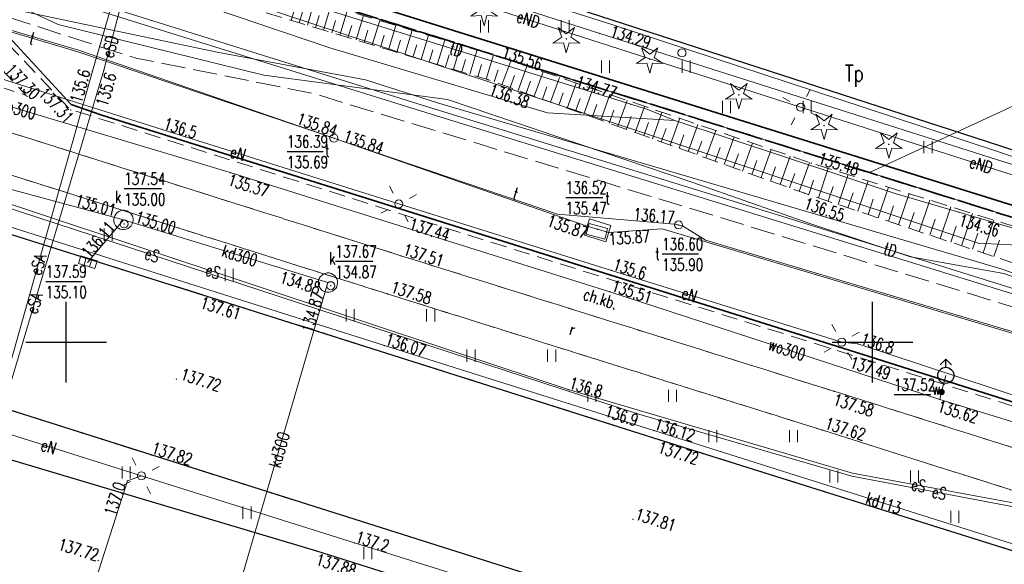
# Model space of a CAD drawing. Header units: metres. Extents: x 8438000 to 8438800, y 5890500 to 5891000.
# Tile 5 of 40: x 8438397 to 8438458, y 5890686 to 5890720. Entities that reach past the tile are written whole.
import ezdxf
from ezdxf.enums import TextEntityAlignment as Align

# ---------------------------------------------------------------- set-up
doc = ezdxf.new("R2010")
doc.units = ezdxf.units.M
doc.header["$MEASUREMENT"] = 0
for name, pattern in [('0.5_0.5', [1, 0.5, -0.5]), ('1.0_0.5', [1.5, 1, -0.5]), ('1.5_0.5', [2, 1.5, -0.5]), ('1.5_1.0', [2.5, 1.5, -1]), ('219-500', [0])]:
    doc.linetypes.add(name, pattern=pattern)
doc.layers.get('0').update_dxf_attribs({"color": 2, "linetype": 'CONTINUOUS', "lineweight": 5})
for name, color, linetype in [('000 Inne (niezydentyfikowane)', 7, 'CONTINUOUS'), ('203-punkt graniczny', 7, 'CONTINUOUS'), ('210-oznaczenie konturu użytku gruntowego', 7, 'CONTINUOUS'), ('216-obręb ewidencyjny', 7, 'CONTINUOUS'), ('218-kontur użytku gruntowego', 7, 'CONTINUOUS'), ('219-działka ewidencyjna', 7, 'CONTINUOUS'), ('chodnik', 7, 'CONTINUOUS'), ('chodnik-Atr17', 7, 'CONTINUOUS'), ('droga dla rowerów', 7, 'CONTINUOUS'), ('droga dla rowerów-Atr17', 7, 'CONTINUOUS'), ('drzewo iglaste', 7, 'CONTINUOUS'), ('hydrant', 7, 'CONTINUOUS'), ('jezdnia', 7, 'CONTINUOUS'), ('komora podziemna', 7, 'CONTINUOUS'), ('komora podziemna-Atr17', 7, 'CONTINUOUS'), ('kratka ściekowa', 7, 'CONTINUOUS'), ('krawężnik', 7, 'CONTINUOUS'), ('latarnia', 7, 'CONTINUOUS'), ('obszar utwardzony', 7, 'CONTINUOUS'), ('ogrodzenie trwałe', 7, 'CONTINUOUS'), ('pikieta sztuczna', 7, 'CONTINUOUS'), ('pikieta sztuczna-Atr2', 7, 'CONTINUOUS'), ('przewód elektroenergetyczny podziemny', 7, 'CONTINUOUS'), ('przewód elektroenergetyczny podziemny-Atr1', 7, 'CONTINUOUS'), ('przewód kanalizacyjny', 7, 'CONTINUOUS'), ('przewód kanalizacyjny-Atr1', 7, 'CONTINUOUS'), ('przewód telekomunikacyjny podziemny', 7, 'CONTINUOUS'), ('przewód telekomunikacyjny podziemny - ob. projektowany', 7, 'CONTINUOUS'), ('przewód telekomunikacyjny podziemny-Atr1', 7, 'CONTINUOUS'), ('przewód wodociągowy', 7, 'CONTINUOUS'), ('przewód wodociągowy-Atr1', 7, 'CONTINUOUS'), ('rzedna', 7, 'CONTINUOUS'), ('rzedna-Atr2', 7, 'CONTINUOUS'), ('rzedna-Atr3', 7, 'CONTINUOUS'), ('skarpa nieumocniona', 7, 'CONTINUOUS'), ('słup przewodów napowietrznych', 7, 'CONTINUOUS'), ('trawnik', 7, 'CONTINUOUS'), ('Wstawianie ramki sekcyjnej z opisem', 7, 'CONTINUOUS'), ('właz do komory lub kanału', 7, 'CONTINUOUS'), ('właz do komory lub kanału - okrągły', 7, 'CONTINUOUS'), ('właz do komory lub kanału - okrągły-Atr17', 7, 'CONTINUOUS'), ('właz do komory lub kanału-Atr17', 7, 'CONTINUOUS'), ('zasuwa lub zawór', 7, 'CONTINUOUS'), ('zasuwa lub zawór-Atr17', 7, 'CONTINUOUS')]:
    doc.layers.add(name, color=color, linetype=linetype)
doc.styles.get("Standard").update_dxf_attribs({"font": 'simplex.shx', "width": 0.75})
doc.linetypes.add('902-500', pattern='A,3.75,0,[1,ksztalty.shx,S=0.5,R=0,X=0,Y=0],3.75', length=7.5)

# ---------------------------------------------------------------- blocks, each defined once
blk = doc.blocks.new('203')
at = {"linetype": 'Continuous', "lineweight": 0}
h = blk.add_hatch(color=0, dxfattribs=at)
edge = h.paths.add_edge_path()
edge.add_arc((0, 0), 0.045, 0, 360)
blk = doc.blocks.new('PW01')
at = {"linetype": 'Continuous', "lineweight": 13}
h = blk.add_hatch(color=0, dxfattribs=at)
edge = h.paths.add_edge_path()
edge.add_arc((0, 0), 0.045, 0, 360)
blk = doc.blocks.new('US25')
at = {"linetype": 'Continuous', "lineweight": 0}
h = blk.add_hatch(color=0, dxfattribs=at)
edge = h.paths.add_edge_path()
edge.add_arc((0, 0), 0.2, 0, 360)
blk = doc.blocks.new('OP011')
at = {"linetype": 'Continuous', "lineweight": 13}
h = blk.add_hatch(color=0, dxfattribs=at)
edge = h.paths.add_edge_path()
edge.add_arc((0, 0), 0.05, 0, 360)
at = {"color": 0, "linetype": 'Continuous', "lineweight": 13}
for p, q in [((-0.283, 0.093), (-0.512, 0.706)), ((-0.512, 0.706), (0, 0.299)), ((0, 0.299), (0.512, 0.706)), ((0.512, 0.706), (0.283, 0.093)), ((-0.828, -0.268), (-0.283, 0.093)), ((0.283, 0.093), (0.828, -0.268)), ((-0.175, -0.24), (-0.828, -0.268)), ((0, -0.87), (-0.175, -0.24)), ((0.175, -0.24), (0, -0.87)), ((0.828, -0.268), (0.175, -0.24))]:
    blk.add_line(p, q, dxfattribs=at)
blk = doc.blocks.new('US15')
at = {"color": 0, "linetype": 'Continuous', "lineweight": 13}
blk.add_circle((0, 0), 0.25, dxfattribs=at)
blk = doc.blocks.new('SM01')
at = {"color": 0, "linetype": 'Continuous', "lineweight": 13}
for p, q in [((-0.53, 0.531), (-0.883, 0.884)), ((0.531, 0.531), (0.884, 0.884)), ((-0.53, -0.53), (-0.883, -0.883)), ((0.531, -0.53), (0.884, -0.883))]:
    blk.add_line(p, q, dxfattribs=at)
blk.add_circle((0, 0), 0.25, dxfattribs=at)
blk = doc.blocks.new('SUWH')
at = {"color": 0, "linetype": 'Continuous'}
for p in [(-0.354, 0.646), (0, 0.5), (0.354, 0.646)]:
    blk.add_line(p, (0, 1), dxfattribs=at)
blk.add_circle((0, 0), 0.5, dxfattribs=at)
blk = doc.blocks.new('TU04')
at = {"color": 0, "linetype": 'Continuous', "lineweight": 13}
for p, q in [((0, 0), (0, 0.75)), ((0.5, 0), (0.5, 0.75))]:
    blk.add_line(p, q, dxfattribs=at)
blk = doc.blocks.new('US22')
at = {"color": 0, "linetype": 'Continuous', "lineweight": 13}
blk.add_circle((0, 0), 0.25, dxfattribs=at)
blk = doc.blocks.new('US05')
at = {"color": 0, "linetype": 'Continuous', "lineweight": 13}
for p, q in [((-0.525, -0.25), (-0.525, 0.25)), ((-0.525, 0.25), (-0.175, 0.25)), ((-0.175, -0.25), (-0.175, 0.25)), ((-0.175, 0.25), (0.175, 0.25)), ((0.175, -0.25), (0.175, 0.25)), ((0.175, 0.25), (0.525, 0.25)), ((0.525, -0.25), (0.525, 0.25)), ((-0.525, -0.25), (-0.175, -0.25)), ((-0.175, -0.25), (0.175, -0.25)), ((0.175, -0.25), (0.525, -0.25))]:
    blk.add_line(p, q, dxfattribs=at)
blk = doc.blocks.new('RAMKA500K')
at = {"color": 0}
for p, q in [((0, 197.5), (0, 202.5)), ((50, 197.5), (50, 202.5)), ((400, 197.5), (400, 202.5)), ((0, 200), (2.5, 200)), ((47.5, 200), (52.5, 200)), ((397.5, 200), (400, 200))]:
    blk.add_line(p, q, dxfattribs=at)

msp = doc.modelspace()

# ---------------------------------------------------------------- linework, layer by layer
at = {"layer": '000 Inne (niezydentyfikowane)', "color": 7, "linetype": 'Continuous', "lineweight": 13}
for p, q in [((8438413.95, 5890719.96), (8438414.41, 5890721.47)), ((8438414.96, 5890719.66), (8438415.41, 5890721.17)), ((8438414.46, 5890719.81), (8438414.68, 5890720.56)), ((8438415.97, 5890719.35), (8438416.42, 5890720.86)), ((8438416.98, 5890719.05), (8438417.43, 5890720.56)), ((8438415.46, 5890719.5), (8438415.69, 5890720.26)), ((8438416.47, 5890719.2), (8438416.7, 5890719.96)), ((8438417.98, 5890718.75), (8438418.44, 5890720.26)), ((8438418.99, 5890718.44), (8438419.45, 5890719.95)), ((8438417.48, 5890718.9), (8438417.71, 5890719.65)), ((8438418.49, 5890718.59), (8438418.72, 5890719.35)), ((8438420, 5890718.14), (8438420.45, 5890719.65)), ((8438421.01, 5890717.84), (8438421.46, 5890719.35)), ((8438419.5, 5890718.29), (8438419.72, 5890719.05)), ((8438420.5, 5890717.99), (8438420.73, 5890718.74)), ((8438422.01, 5890717.53), (8438422.47, 5890719.04)), ((8438423.02, 5890717.23), (8438423.48, 5890718.74)), ((8438421.51, 5890717.69), (8438421.74, 5890718.44)), ((8438422.52, 5890717.38), (8438422.75, 5890718.14)), ((8438424.03, 5890716.93), (8438424.48, 5890718.44)), ((8438425.04, 5890716.62), (8438425.49, 5890718.14)), ((8438423.53, 5890717.08), (8438423.75, 5890717.83)), ((8438424.53, 5890716.78), (8438424.76, 5890717.53)), ((8438426.04, 5890716.32), (8438426.5, 5890717.83)), ((8438425.54, 5890716.47), (8438425.77, 5890717.23)), ((8438426.54, 5890716.15), (8438426.8, 5890716.89)), ((8438427.03, 5890715.97), (8438427.57, 5890717.46)), ((8438428.03, 5890715.62), (8438428.57, 5890717.12)), ((8438427.53, 5890715.8), (8438427.8, 5890716.54)), ((8438429.03, 5890715.26), (8438429.58, 5890716.78)), ((8438430.04, 5890714.89), (8438430.6, 5890716.43)), ((8438428.53, 5890715.44), (8438428.8, 5890716.19)), ((8438429.54, 5890715.08), (8438429.81, 5890715.84)), ((8438431.07, 5890714.52), (8438431.63, 5890716.08)), ((8438432.11, 5890714.15), (8438432.67, 5890715.72)), ((8438430.56, 5890714.71), (8438430.83, 5890715.48)), ((8438431.59, 5890714.34), (8438431.87, 5890715.12)), ((8438433.16, 5890713.78), (8438433.72, 5890715.36)), ((8438432.63, 5890713.97), (8438432.91, 5890714.75)), ((8438434.21, 5890713.4), (8438434.79, 5890715)), ((8438435.28, 5890713.01), (8438435.87, 5890714.63)), ((8438433.68, 5890713.59), (8438433.97, 5890714.39)), ((8438434.75, 5890713.21), (8438435.04, 5890714.01)), ((8438436.37, 5890712.62), (8438436.95, 5890714.26)), ((8438437.46, 5890712.23), (8438438.05, 5890713.89)), ((8438435.82, 5890712.82), (8438436.12, 5890713.63)), ((8438436.91, 5890712.43), (8438437.21, 5890713.25)), ((8438438.57, 5890711.84), (8438439.17, 5890713.51)), ((8438438.01, 5890712.03), (8438438.31, 5890712.87)), ((8438439.68, 5890711.43), (8438440.29, 5890713.13)), ((8438440.81, 5890711.03), (8438441.43, 5890712.74)), ((8438439.12, 5890711.64), (8438439.42, 5890712.48)), ((8438440.25, 5890711.23), (8438440.55, 5890712.08)), ((8438441.95, 5890710.62), (8438442.57, 5890712.35)), ((8438441.38, 5890710.83), (8438441.69, 5890711.69)), ((8438443.11, 5890710.21), (8438443.73, 5890711.95)), ((8438444.27, 5890709.79), (8438444.91, 5890711.55)), ((8438442.53, 5890710.41), (8438442.84, 5890711.28)), ((8438443.69, 5890710), (8438444, 5890710.88)), ((8438445.45, 5890709.36), (8438446.09, 5890711.15)), ((8438446.65, 5890708.96), (8438447.26, 5890710.78)), ((8438444.86, 5890709.58), (8438445.18, 5890710.46)), ((8438447.87, 5890708.55), (8438448.49, 5890710.4)), ((8438446.05, 5890709.16), (8438446.35, 5890710.06)), ((8438447.26, 5890708.75), (8438447.57, 5890709.67)), ((8438449.1, 5890708.14), (8438449.73, 5890710.01)), ((8438450.36, 5890707.72), (8438450.99, 5890709.62)), ((8438448.48, 5890708.34), (8438448.8, 5890709.27)), ((8438451.62, 5890707.29), (8438452.27, 5890709.22)), ((8438449.73, 5890707.93), (8438450.04, 5890708.87)), ((8438450.99, 5890707.51), (8438451.31, 5890708.46)), ((8438452.91, 5890706.86), (8438453.56, 5890708.82)), ((8438454.21, 5890706.43), (8438454.87, 5890708.41)), ((8438452.26, 5890707.08), (8438452.59, 5890708.05)), ((8438455.53, 5890705.99), (8438456.2, 5890707.99)), ((8438453.56, 5890706.65), (8438453.89, 5890707.63)), ((8438454.87, 5890706.21), (8438455.2, 5890707.2)), ((8438456.87, 5890705.54), (8438457.54, 5890707.57)), ((8438456.2, 5890705.77), (8438456.53, 5890706.77)), ((8438457.54, 5890705.32), (8438457.88, 5890706.34))]:
    msp.add_line(p, q, dxfattribs=at)
at = {"layer": '216-obręb ewidencyjny', "color": 3, "linetype": '1.5_1.0', "lineweight": 35, "flags": 128}
for points in [[(8438740.642, 5890619.488), (8438710.05, 5890629.46), (8438692.29, 5890634.99), (8438638.95, 5890651.63), (8438606.98, 5890661.61), (8438575.88, 5890671.25), (8438571.42, 5890672.63), (8438527.73, 5890686.19), (8438509.75, 5890691.76), (8438488.49, 5890698.42), (8438449.82, 5890710.52), (8438415.26, 5890721.35), (8438396.385, 5890727.204)], [(8438396.385, 5890727.204), (8438415.26, 5890721.35), (8438449.82, 5890710.52), (8438488.49, 5890698.42), (8438509.75, 5890691.76), (8438527.73, 5890686.19), (8438571.42, 5890672.63), (8438575.88, 5890671.25), (8438606.98, 5890661.61), (8438638.95, 5890651.63), (8438692.29, 5890634.99), (8438710.05, 5890629.46), (8438740.642, 5890619.488)]]:
    msp.add_lwpolyline(points, dxfattribs=at)
at = {"layer": '218-kontur użytku gruntowego', "color": 3, "linetype": '0.5_0.5', "lineweight": 18, "flags": 128}
for points in [[(8438449.82, 5890710.52), (8438415.26, 5890721.35)], [(8438415.26, 5890721.35), (8438449.82, 5890710.52)], [(8438488.49, 5890698.42), (8438449.82, 5890710.52)], [(8438449.82, 5890710.52), (8438488.49, 5890698.42)]]:
    msp.add_lwpolyline(points, dxfattribs=at)
at = {"layer": '219-działka ewidencyjna', "color": 3, "linetype": '219-500', "lineweight": 18, "flags": 128}
for points in [[(8438449.82, 5890710.52), (8438415.26, 5890721.35)], [(8438449.82, 5890710.52), (8438468.83, 5890719.34)], [(8438488.49, 5890698.42), (8438449.82, 5890710.52)]]:
    msp.add_lwpolyline(points, dxfattribs=at)
at = {"layer": 'chodnik', "color": 7, "linetype": '1.0_0.5', "lineweight": 18, "flags": 128}
for points in [[(8438508.81, 5890680.1), (8438475.52, 5890690.72), (8438448.46, 5890699.29), (8438421.43, 5890707.75), (8438400.25, 5890714.45), (8438394.401, 5890720.617)], [(8438393.938, 5890719.079), (8438397.53, 5890715.31), (8438394.32, 5890716.33), (8438393.215, 5890716.678)], [(8438392.496, 5890714.288), (8438393.5, 5890713.97), (8438420.76, 5890705.37), (8438447.64, 5890696.96), (8438474.72, 5890688.42), (8438507.91, 5890677.76), (8438508.5, 5890678.92), (8438508.81, 5890680.1)]]:
    msp.add_lwpolyline(points, dxfattribs=at)
at = {"layer": 'droga dla rowerów', "color": 7, "linetype": '1.0_0.5', "lineweight": 18, "flags": 128}
msp.add_lwpolyline([(8438391.773, 5890711.889), (8438392.69, 5890711.6), (8438419.93, 5890703), (8438446.89, 5890694.56), (8438473.9, 5890686), (8438505.69, 5890675.83), (8438506.85, 5890676.63), (8438507.91, 5890677.76), (8438474.72, 5890688.42), (8438447.64, 5890696.96), (8438420.76, 5890705.37), (8438393.5, 5890713.97), (8438392.496, 5890714.288)], dxfattribs=at)
at = {"layer": 'jezdnia', "color": 7, "linetype": '1.5_0.5', "lineweight": 18, "flags": 128}
for points in [[(8438667.438, 5890771.88), (8438667.98, 5890770.28), (8438670.77, 5890762.96), (8438673.14, 5890757.14), (8438678.23, 5890745.55), (8438683.07, 5890734.72), (8438683.88, 5890732.8), (8438684.62, 5890730.87), (8438686.81, 5890724.28), (8438690.88, 5890712.21), (8438695.45, 5890699.89), (8438700.28, 5890688.21), (8438705.19, 5890676.16), (8438709.35, 5890664.8), (8438713.6, 5890652.01), (8438713.89, 5890650.7), (8438714.12, 5890649.16), (8438714.04, 5890647.84), (8438713.76, 5890646.21), (8438713.32, 5890644.53), (8438712.54, 5890642.65), (8438711.74, 5890641.33), (8438710.56, 5890639.98), (8438708.99, 5890638.8), (8438706.89, 5890637.78), (8438704.75, 5890637.15), (8438703.11, 5890636.9), (8438699.29, 5890636.87), (8438677.08, 5890637.39), (8438650.89, 5890637.97), (8438640.07, 5890638.21), (8438633.39, 5890638.67), (8438620.83, 5890641.24), (8438606.17, 5890644.51), (8438593.58, 5890646.66), (8438579.66, 5890649.57), (8438566.24, 5890653.19), (8438551.45, 5890657.75), (8438522.87, 5890666.81), (8438520.08, 5890667.71), (8438509.44, 5890671.08), (8438497.35, 5890674.89), (8438494.53, 5890675.75), (8438466.36, 5890684.67), (8438436.81, 5890693.96), (8438408.4, 5890702.97), (8438390.761, 5890708.526)], [(8438387.76, 5890698.558), (8438405.27, 5890693.02), (8438433.91, 5890683.95), (8438462.72, 5890674.82), (8438491.13, 5890665.85), (8438519.84, 5890656.79), (8438548.09, 5890647.87), (8438563.61, 5890643.05), (8438577.2, 5890639.46), (8438591.66, 5890636.38), (8438606.48, 5890633.92), (8438620.23, 5890632.36), (8438633.16, 5890631.43), (8438640.17, 5890631.17), (8438646.24, 5890631.04), (8438648.08, 5890630.8), (8438649.61, 5890630.24), (8438650.69, 5890629.56), (8438651.92, 5890628.57), (8438652.75, 5890627.49), (8438653.47, 5890626.11), (8438653.93, 5890624.73), (8438654.13, 5890623.22), (8438654.06, 5890621.73), (8438653.65, 5890620.17), (8438652.99, 5890618.96), (8438651.8, 5890617.43), (8438650.63, 5890616.38), (8438649.31, 5890615.62), (8438647.72, 5890615.15), (8438646.23, 5890614.96), (8438644.97, 5890615.1), (8438642.35, 5890615.84), (8438614.79, 5890626.24), (8438608.4, 5890628.34), (8438603.85, 5890629.56), (8438581.41, 5890634.83), (8438575.98, 5890636.25), (8438572.32, 5890637.4), (8438559.37, 5890641.54), (8438516.62, 5890655.13), (8438472.47, 5890669.09), (8438415.53, 5890687.06), (8438386.871, 5890695.608)]]:
    msp.add_lwpolyline(points, dxfattribs=at)
at = {"layer": 'komora podziemna', "color": 34, "linetype": 'Continuous', "lineweight": 18, "flags": 128}
for points in [[(8438403.07, 5890707.25), (8438403.01, 5890707.36), (8438402.97, 5890707.48), (8438402.96, 5890707.6), (8438402.98, 5890707.73), (8438403.02, 5890707.84), (8438403.08, 5890707.95), (8438403.17, 5890708.04), (8438403.27, 5890708.12), (8438403.39, 5890708.16), (8438403.51, 5890708.19), (8438403.63, 5890708.19), (8438403.76, 5890708.16), (8438403.87, 5890708.1), (8438403.97, 5890708.03), (8438404.05, 5890707.93), (8438404.11, 5890707.82), (8438404.15, 5890707.7), (8438404.16, 5890707.58), (8438404.14, 5890707.45), (8438404.1, 5890707.34), (8438404.04, 5890707.23), (8438403.95, 5890707.14), (8438403.85, 5890707.06), (8438403.73, 5890707.02), (8438403.61, 5890706.99), (8438403.49, 5890706.99), (8438403.36, 5890707.02), (8438403.25, 5890707.08), (8438403.15, 5890707.15)], [(8438415.7, 5890703.95), (8438415.76, 5890704.06), (8438415.85, 5890704.15), (8438415.95, 5890704.23), (8438416.07, 5890704.27), (8438416.19, 5890704.3), (8438416.31, 5890704.3), (8438416.44, 5890704.27), (8438416.55, 5890704.21), (8438416.65, 5890704.14), (8438416.73, 5890704.04), (8438416.79, 5890703.93), (8438416.83, 5890703.81), (8438416.84, 5890703.69), (8438416.82, 5890703.56), (8438416.78, 5890703.45), (8438416.72, 5890703.34), (8438416.63, 5890703.25), (8438416.53, 5890703.17), (8438416.41, 5890703.13), (8438416.29, 5890703.1), (8438416.17, 5890703.1), (8438416.04, 5890703.13), (8438415.93, 5890703.19), (8438415.83, 5890703.26), (8438415.75, 5890703.36), (8438415.69, 5890703.47), (8438415.65, 5890703.59), (8438415.64, 5890703.71), (8438415.66, 5890703.84)]]:
    msp.add_lwpolyline(points, close=True, dxfattribs=at)
at = {"layer": 'komora podziemna', "color": 30, "linetype": 'Continuous', "lineweight": 18, "flags": 128}
msp.add_lwpolyline([(8438432.15, 5890706.65), (8438432.46, 5890707.65), (8438433.78, 5890707.24), (8438433.47, 5890706.24)], close=True, dxfattribs=at)
at = {"layer": 'krawężnik', "color": 7, "linetype": 'Continuous', "lineweight": 25, "flags": 128}
for points in [[(8438463.3, 5890710.39), (8438457.91, 5890712.19), (8438427.1, 5890722.18)], [(8438390.761, 5890708.526), (8438408.4, 5890702.97), (8438436.81, 5890693.96), (8438466.36, 5890684.67), (8438494.53, 5890675.75), (8438497.35, 5890674.89), (8438509.44, 5890671.08), (8438520.08, 5890667.71), (8438522.87, 5890666.81), (8438551.45, 5890657.75), (8438566.24, 5890653.19)], [(8438563.61, 5890643.05), (8438548.09, 5890647.87), (8438519.84, 5890656.79), (8438491.13, 5890665.85), (8438462.72, 5890674.82), (8438433.91, 5890683.95), (8438405.27, 5890693.02), (8438387.76, 5890698.558)], [(8438386.871, 5890695.608), (8438415.53, 5890687.06), (8438472.47, 5890669.09), (8438516.62, 5890655.13), (8438559.37, 5890641.54), (8438572.32, 5890637.4), (8438575.98, 5890636.25), (8438581.41, 5890634.83), (8438603.85, 5890629.56), (8438608.4, 5890628.34), (8438614.79, 5890626.24), (8438642.35, 5890615.84)]]:
    msp.add_lwpolyline(points, dxfattribs=at)
at = {"layer": 'obszar utwardzony', "color": 7, "linetype": '1.5_0.5', "lineweight": 18, "flags": 128}
msp.add_lwpolyline([(8438397.71, 5890731.606), (8438411.09, 5890727.31), (8438427.1, 5890722.18), (8438457.91, 5890712.19), (8438463.3, 5890710.39), (8438464.64, 5890714.42), (8438464.77, 5890714.61), (8438464.94, 5890714.78), (8438465.14, 5890714.92), (8438465.35, 5890715.02), (8438465.58, 5890715.07), (8438465.82, 5890715.09), (8438466.06, 5890715.07), (8438466.28, 5890715.01), (8438466.5, 5890714.9), (8438466.69, 5890714.76), (8438466.86, 5890714.59), (8438466.99, 5890714.39), (8438467.08, 5890714.17), (8438467.14, 5890713.94), (8438467.15, 5890713.7), (8438467.12, 5890713.47), (8438465.89, 5890709.61), (8438477.72, 5890705.82), (8438479.27, 5890710.25), (8438480.1, 5890710.06), (8438480.94, 5890709.9), (8438481.78, 5890709.78), (8438482.63, 5890709.69), (8438483.48, 5890709.64), (8438484.34, 5890709.63), (8438485.19, 5890709.65), (8438486.04, 5890709.7), (8438486.89, 5890709.79), (8438487.73, 5890709.92), (8438488.56, 5890710.08), (8438489.4, 5890710.28), (8438490.22, 5890710.51), (8438491.03, 5890710.78), (8438491.83, 5890711.08), (8438492.61, 5890711.41), (8438494.81, 5890706.89), (8438510.49, 5890714.62), (8438523.818, 5890720.892)], dxfattribs=at)
at = {"layer": 'ogrodzenie trwałe', "color": 7, "linetype": '902-500', "lineweight": 35, "flags": 128}
for points in [[(8438396.603, 5890727.93), (8438485.5, 5890700.12), (8438503.39, 5890708.51), (8438511.88, 5890697.55), (8438526.08, 5890691.67), (8438534.19, 5890690.82), (8438559.43, 5890701.92)], [(8438508.33, 5890680.51), (8438475.63, 5890690.94), (8438448.55, 5890699.52), (8438421.51, 5890708.03), (8438402.21, 5890714.08), (8438400.32, 5890714.75), (8438396.2, 5890719.22)]]:
    msp.add_lwpolyline(points, dxfattribs=at)
at = {"layer": 'przewód elektroenergetyczny podziemny', "color": 1, "linetype": 'Continuous', "lineweight": 18, "flags": 128}
for points in [[(8438397.097, 5890729.568), (8438397.24, 5890729.53), (8438401.58, 5890728.27), (8438404.92, 5890726.72), (8438402.34, 5890716.87)], [(8438401.63, 5890716.81), (8438404.45, 5890726.52), (8438401.45, 5890727.82), (8438396.939, 5890729.045)], [(8438445.55, 5890714.58), (8438419.67, 5890722.92)], [(8438393.363, 5890717.169), (8438393.55, 5890717.11), (8438405.96, 5890713.2), (8438420.63, 5890708.58), (8438433.83, 5890704.46), (8438448.1, 5890700.01), (8438449.1, 5890699.9), (8438461.75, 5890695.74), (8438475.63, 5890691.2), (8438489.41, 5890686.83), (8438502.89, 5890682.55), (8438516.55, 5890678.26), (8438530.19, 5890673.97), (8438544.42, 5890669.43), (8438557.44, 5890665.46)], [(8438387.633, 5890672.488), (8438395.42, 5890694.75), (8438401.63, 5890716.81)], [(8438388.033, 5890672.37), (8438395.7, 5890694.66), (8438402.34, 5890716.87)], [(8438471.34, 5890706.33), (8438445.55, 5890714.58)], [(8438391.298, 5890710.309), (8438431.14, 5890697.07), (8438448.77, 5890691.89), (8438460.74, 5890689.68)], [(8438391.213, 5890710.026), (8438435.38, 5890695.59), (8438448.72, 5890691.7), (8438460.62, 5890689.44)], [(8438387.344, 5890697.179), (8438390.64, 5890696.14), (8438404.67, 5890691.72), (8438417.89, 5890687.56), (8438433.37, 5890682.7), (8438448.32, 5890677.94), (8438461.91, 5890673.61), (8438474.02, 5890669.78), (8438490.62, 5890664.53), (8438503.75, 5890660.37), (8438519.34, 5890655.43), (8438532.36, 5890651.33), (8438547.73, 5890646.5), (8438562.37, 5890642.1)], [(8438404.67, 5890691.72), (8438403.81, 5890691.41), (8438399.86, 5890679.12), (8438402.36, 5890674.86), (8438401.36, 5890670.69), (8438414.8, 5890666.66), (8438415.17, 5890666.24), (8438415.379, 5890664.304)]]:
    msp.add_lwpolyline(points, dxfattribs=at)
at = {"layer": 'przewód kanalizacyjny', "color": 34, "linetype": 'Continuous', "lineweight": 18, "flags": 128}
for points in [[(8438525.32, 5890720.46), (8438504.94, 5890710.93), (8438486.79, 5890702.15), (8438463.35, 5890709.53), (8438433.1, 5890719.15), (8438408.95, 5890726.92), (8438397.459, 5890730.773)], [(8438391.464, 5890710.86), (8438403.56, 5890707.59), (8438416.24, 5890703.7), (8438408.95, 5890678.75)], [(8438390.883, 5890708.933), (8438419.74, 5890699.8), (8438436.45, 5890694.53), (8438462.61, 5890686.26), (8438493.98, 5890676.34), (8438521.16, 5890667.75), (8438524.76, 5890666.61), (8438534.99, 5890663.53), (8438547.9, 5890659.49), (8438569.91, 5890652.43), (8438577.17, 5890650.69), (8438583.1, 5890649.08), (8438589.5, 5890647.79), (8438593.67, 5890647.16), (8438595.38, 5890647.84), (8438596.98, 5890647.66)], [(8438403.56, 5890707.59), (8438401.35, 5890704.97)]]:
    msp.add_lwpolyline(points, dxfattribs=at)
at = {"layer": 'przewód telekomunikacyjny podziemny', "color": 30, "linetype": 'Continuous', "lineweight": 18, "flags": 128}
for points in [[(8438396.279, 5890726.854), (8438407.94, 5890723.2), (8438436.01, 5890714.46), (8438437.75, 5890713.75)], [(8438396.069, 5890726.156), (8438407.59, 5890722.31), (8438456.56, 5890706.14), (8438469.63, 5890705.48)], [(8438395.795, 5890725.244), (8438401.8, 5890723.2), (8438416.36, 5890718.26), (8438429.86, 5890714.22), (8438437.75, 5890713.75), (8438451.41, 5890709.22), (8438464.58, 5890705.37), (8438483.95, 5890699.19), (8438487.48, 5890698.19)], [(8438498.67, 5890691.16), (8438482.58, 5890695.92), (8438466.38, 5890700.94), (8438444.44, 5890707.8), (8438421.74, 5890714.8), (8438401.34, 5890721.19), (8438395.161, 5890723.14)], [(8438395.051, 5890722.775), (8438406.49, 5890719.16), (8438422.9, 5890714.06), (8438453.56, 5890704.6), (8438477.35, 5890697.21), (8438497.66, 5890691.07), (8438498.57, 5890690.79)], [(8438394.792, 5890721.913), (8438399.5, 5890719.7), (8438412.26, 5890716.56), (8438423.66, 5890715.05), (8438438.8, 5890709.93), (8438446.11, 5890707.37), (8438452.37, 5890705.3), (8438458.15, 5890704.27), (8438478.27, 5890697.27)], [(8438478.27, 5890697.27), (8438457.99, 5890704.56), (8438423.04, 5890714.86), (8438418.57, 5890716.28), (8438409.36, 5890718), (8438396.97, 5890720.59), (8438394.71, 5890721.641)], [(8438394.2, 5890719.947), (8438400.73, 5890718.02), (8438416.32, 5890712.76), (8438416.61, 5890712.66), (8438416.89, 5890712.56), (8438432.32, 5890707.2), (8438432.95, 5890707.01), (8438433.64, 5890706.8), (8438436.96, 5890707.04), (8438491.04, 5890690.92), (8438491.44, 5890690.08)], [(8438394.23, 5890720.047), (8438400.76, 5890718.12), (8438416.32, 5890712.76), (8438416.89, 5890712.56), (8438430.48, 5890707.94), (8438437.73, 5890707.32), (8438438.22, 5890707.22), (8438439.66, 5890706.34), (8438489.14, 5890691.59), (8438491.15, 5890691.43), (8438492.68, 5890691.01), (8438493.52, 5890690.57)]]:
    msp.add_lwpolyline(points, dxfattribs=at)
at = {"layer": 'przewód telekomunikacyjny podziemny - ob. projektowany', "color": 30, "linetype": '1.5_0.5', "lineweight": 18, "flags": 128}
msp.add_lwpolyline([(8438394.511, 5890720.981), (8438395.9, 5890720.33), (8438404.34, 5890717.62), (8438415.34, 5890715.43), (8438436.07, 5890709.11), (8438484.15, 5890694.43), (8438531.71, 5890679.44), (8438570.83, 5890666.16), (8438573.66, 5890666.59), (8438607, 5890655.81), (8438631.37, 5890648.02), (8438639.99, 5890643.52), (8438650.02, 5890642.12), (8438684.92, 5890632.57), (8438693, 5890632.57), (8438708.17, 5890645.1), (8438708.16, 5890645.31), (8438708.14, 5890645.51), (8438707.25, 5890659.54), (8438703.47, 5890676.61), (8438700.72, 5890686.86)], dxfattribs=at)
at = {"layer": 'przewód wodociągowy', "color": 5, "linetype": 'Continuous', "lineweight": 18, "flags": 128}
for points in [[(8438662.063, 5890769.315), (8438663.94, 5890765.05), (8438672.25, 5890746.19), (8438673.51, 5890740.26), (8438674.88, 5890737.07), (8438681.73, 5890721.09), (8438686.07, 5890701.57), (8438688.33, 5890696.15), (8438700.28, 5890668.36), (8438692.06, 5890647.71), (8438665.92, 5890648.19), (8438637.29, 5890649.19), (8438613.42, 5890651.25), (8438591.02, 5890654.9), (8438587.77, 5890655.43), (8438571.62, 5890659.38), (8438547.56, 5890666.89), (8438522.4, 5890674.77), (8438496.44, 5890683.22), (8438479.15, 5890688.81), (8438454.18, 5890696.46), (8438433.71, 5890703.14), (8438410.18, 5890710.52), (8438392.923, 5890715.706)], [(8438464.83, 5890709.5), (8438451.13, 5890714.03), (8438433.91, 5890719.69), (8438424.07, 5890722.82), (8438419.34, 5890724.33), (8438408.52, 5890727.82), (8438397.674, 5890731.486)], [(8438454.18, 5890696.46), (8438454.29, 5890696.92), (8438454.55, 5890697.95)]]:
    msp.add_lwpolyline(points, dxfattribs=at)
at = {"layer": 'rzedna-Atr2', "color": 7, "flags": 128}
for points in [[(8438413.7, 5890711.84), (8438415.932, 5890711.84)], [(8438403.61, 5890709.53), (8438405.918, 5890709.53)], [(8438430.98, 5890708.98), (8438433.293, 5890708.98)], [(8438436.96, 5890705.48), (8438439.213, 5890705.48)], [(8438416.71, 5890705.03), (8438419.023, 5890705.03)], [(8438398.74, 5890703.78), (8438400.997, 5890703.78)], [(8438451.34, 5890696.76), (8438453.623, 5890696.76)]]:
    msp.add_lwpolyline(points, dxfattribs=at)
at = {"layer": 'skarpa nieumocniona', "color": 7, "linetype": '1.0_0.5', "lineweight": 18, "flags": 128}
msp.add_lwpolyline([(8438403.64, 5890724.71), (8438426.34, 5890717.88), (8438446.21, 5890711.11), (8438466.42, 5890704.8), (8438485.32, 5890698.29), (8438494.97, 5890697.52), (8438510.59, 5890693.28), (8438522.38, 5890690.19), (8438527.13, 5890691.12), (8438526.31, 5890689.49), (8438524.14, 5890688.58), (8438522, 5890687.77), (8438518.86, 5890688.47), (8438516.24, 5890688.34), (8438514.46, 5890689.63), (8438509.74, 5890690.5), (8438493.69, 5890695.36), (8438485.49, 5890696.61), (8438465.76, 5890702.57), (8438445.8, 5890709.24), (8438426.15, 5890716.29), (8438402.84, 5890723.3), (8438395.91, 5890725.64), (8438396.34, 5890727.05)], close=True, dxfattribs=at)
msp.add_lwpolyline([(8438403.64, 5890724.71), (8438426.34, 5890717.88), (8438446.21, 5890711.11), (8438466.42, 5890704.8), (8438485.32, 5890698.29), (8438494.97, 5890697.52), (8438510.59, 5890693.28), (8438522.38, 5890690.19), (8438527.13, 5890691.12), (8438526.31, 5890689.49), (8438524.14, 5890688.58), (8438522, 5890687.77), (8438518.86, 5890688.47), (8438516.24, 5890688.34), (8438514.46, 5890689.63), (8438509.74, 5890690.5), (8438493.69, 5890695.36), (8438485.49, 5890696.61), (8438465.76, 5890702.57), (8438445.8, 5890709.24), (8438426.15, 5890716.29), (8438402.84, 5890723.3), (8438395.91, 5890725.64), (8438396.34, 5890727.05)], close=True, dxfattribs=at)
at = {"layer": 'trawnik', "color": 7, "linetype": '1.0_0.5', "lineweight": 18, "flags": 128}
for points in [[(8438411.09, 5890727.31), (8438427.1, 5890722.18), (8438457.91, 5890712.19), (8438463.3, 5890710.39), (8438464.64, 5890714.42), (8438464.77, 5890714.61), (8438464.94, 5890714.78), (8438465.14, 5890714.92), (8438465.35, 5890715.02), (8438465.58, 5890715.07), (8438465.82, 5890715.09), (8438466.06, 5890715.07), (8438466.28, 5890715.01), (8438466.5, 5890714.9), (8438466.69, 5890714.76), (8438466.86, 5890714.59), (8438466.99, 5890714.39), (8438467.08, 5890714.17), (8438467.14, 5890713.94), (8438467.15, 5890713.7), (8438467.12, 5890713.47), (8438465.89, 5890709.61), (8438477.72, 5890705.82), (8438479.27, 5890710.25), (8438480.1, 5890710.06), (8438480.94, 5890709.9), (8438481.78, 5890709.78), (8438482.63, 5890709.69), (8438483.48, 5890709.64), (8438484.34, 5890709.63), (8438485.19, 5890709.65), (8438486.04, 5890709.7), (8438486.89, 5890709.79), (8438487.73, 5890709.92), (8438488.56, 5890710.08), (8438489.4, 5890710.28), (8438490.22, 5890710.51), (8438491.03, 5890710.78), (8438491.83, 5890711.08), (8438492.61, 5890711.41), (8438494.81, 5890706.89), (8438503.39, 5890708.51), (8438485.5, 5890700.12), (8438396.6, 5890727.93), (8438397.71, 5890731.61)], [(8438392.69, 5890711.6), (8438419.93, 5890703), (8438446.89, 5890694.56), (8438473.9, 5890686), (8438505.69, 5890675.83), (8438504.08, 5890675.11), (8438502.71, 5890674.8), (8438501.2, 5890674.7), (8438499.18, 5890674.76), (8438497.35, 5890674.89), (8438494.53, 5890675.75), (8438466.36, 5890684.67), (8438436.81, 5890693.96), (8438408.4, 5890702.97), (8438390.76, 5890708.53), (8438391.77, 5890711.89)], [(8438405.27, 5890693.02), (8438433.91, 5890683.95), (8438462.72, 5890674.82), (8438491.13, 5890665.85), (8438519.84, 5890656.79), (8438548.09, 5890647.87), (8438563.61, 5890643.05), (8438577.2, 5890639.46), (8438591.66, 5890636.38), (8438606.48, 5890633.92), (8438620.23, 5890632.36), (8438633.16, 5890631.43), (8438640.17, 5890631.17), (8438646.24, 5890631.04), (8438648.08, 5890630.8), (8438649.61, 5890630.24), (8438650.69, 5890629.56), (8438651.92, 5890628.57), (8438652.75, 5890627.49), (8438653.47, 5890626.11), (8438653.93, 5890624.73), (8438654.13, 5890623.22), (8438654.06, 5890621.73), (8438653.65, 5890620.17), (8438652.99, 5890618.96), (8438651.8, 5890617.43), (8438650.63, 5890616.38), (8438649.31, 5890615.62), (8438647.72, 5890615.15), (8438646.23, 5890614.96), (8438644.97, 5890615.1), (8438642.35, 5890615.84), (8438614.79, 5890626.24), (8438608.4, 5890628.34), (8438603.85, 5890629.56), (8438581.41, 5890634.83), (8438575.98, 5890636.25), (8438572.32, 5890637.4), (8438559.37, 5890641.54), (8438516.62, 5890655.13), (8438472.47, 5890669.09), (8438415.53, 5890687.06), (8438386.87, 5890695.61), (8438387.76, 5890698.56)]]:
    msp.add_lwpolyline(points, close=True, dxfattribs=at)
at = {"layer": 'właz do komory lub kanału', "color": 7, "linetype": 'Continuous', "lineweight": 18, "flags": 128}
msp.add_lwpolyline([(8438432.44, 5890707.37), (8438433.58, 5890707.05), (8438433.4, 5890706.39), (8438432.26, 5890706.71)], close=True, dxfattribs=at)

# ---------------------------------------------------------------- block references
at = {"layer": '203-punkt graniczny', "color": 3, "linetype": 'Continuous', "lineweight": 18}
msp.add_blockref('203', (8438449.82, 5890710.52), dxfattribs=at)
at = {"layer": 'drzewo iglaste', "color": 94, "linetype": 'Continuous', "lineweight": 18}
for p in [(8438425.92, 5890720.5), (8438431.02, 5890718.82), (8438436.19, 5890717.56), (8438441.72, 5890715.34), (8438447, 5890713.44), (8438451.02, 5890712.28)]:
    msp.add_blockref('OP011', p, dxfattribs=at)
at = {"layer": 'hydrant', "color": 5, "linetype": 'Continuous', "lineweight": 18}
msp.add_blockref('SUWH', (8438454.55, 5890697.95), dxfattribs=at)
at = {"layer": 'komora podziemna', "color": 30, "linetype": 'Continuous', "lineweight": 18}
for p, rotation in [((8438416.61, 5890712.66), 343.8109999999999), ((8438437.98, 5890707.28), 343.369)]:
    msp.add_blockref('US15', p, dxfattribs=dict(at, rotation=rotation))
at = {"layer": 'kratka ściekowa', "color": 34, "linetype": 'Continuous', "lineweight": 18, "rotation": 343.4130000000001}
msp.add_blockref('US05', (8438401.35, 5890704.97), dxfattribs=at)
at = {"layer": 'latarnia', "color": 7, "linetype": 'Continuous', "lineweight": 18}
for p, rotation in [((8438445.55, 5890714.58), 16.766), ((8438420.63, 5890708.58), 342.504), ((8438448.1, 5890700.01), 344.792), ((8438404.67, 5890691.72), 342.315)]:
    msp.add_blockref('SM01', p, dxfattribs=dict(at, rotation=rotation))
at = {"layer": 'pikieta sztuczna', "color": 7, "linetype": 'Continuous', "lineweight": 13}
for p in [(8438426.34, 5890717.88), (8438426.15, 5890716.29), (8438397.58, 5890715.25), (8438400.29, 5890714.4), (8438446.21, 5890711.11), (8438445.8, 5890709.24), (8438421.43, 5890707.74), (8438420.76, 5890705.36), (8438408.4, 5890702.97), (8438419.93, 5890703), (8438448.46, 5890699.29), (8438406.84, 5890697.72), (8438447.64, 5890696.96), (8438446.89, 5890694.56), (8438436.81, 5890693.96), (8438405.27, 5890693.02), (8438435.15, 5890689.03), (8438415.53, 5890687.06), (8438401.99, 5890686.47)]:
    msp.add_blockref('PW01', p, dxfattribs=at)
at = {"layer": 'rzedna', "color": 34, "linetype": 'Continuous', "lineweight": 18, "rotation": 179.999}
msp.add_blockref('PW01', (8438433.1, 5890719.15), dxfattribs=at)
at = {"layer": 'rzedna', "color": 1, "linetype": 'Continuous', "lineweight": 18}
for p in [(8438402.34, 5890716.87), (8438401.63, 5890716.81), (8438405.96, 5890713.2), (8438433.83, 5890704.46), (8438449.1, 5890699.9), (8438431.14, 5890697.07), (8438435.38, 5890695.59), (8438403.81, 5890691.41), (8438417.89, 5890687.56)]:
    msp.add_blockref('PW01', p, dxfattribs=at)
at = {"layer": 'rzedna', "color": 30, "linetype": 'Continuous', "lineweight": 18}
for p in [(8438435.01, 5890714.76), (8438416.32, 5890712.76), (8438416.61, 5890712.66), (8438416.89, 5890712.56), (8438455.36, 5890708.07), (8438432.32, 5890707.2), (8438437.73, 5890707.32), (8438437.98, 5890707.28), (8438438.22, 5890707.22), (8438433.64, 5890706.8)]:
    msp.add_blockref('PW01', p, dxfattribs=at)
at = {"layer": 'rzedna', "color": 5, "linetype": 'Continuous', "lineweight": 18}
for p in [(8438410.18, 5890710.52), (8438433.71, 5890703.14), (8438454.29, 5890696.92), (8438454.18, 5890696.46)]:
    msp.add_blockref('PW01', p, dxfattribs=at)
at = {"layer": 'rzedna', "color": 32, "linetype": 'Continuous', "lineweight": 18}
for p in [(8438402.99, 5890707.74), (8438403.17, 5890707.13), (8438404.13, 5890707.41), (8438415.66, 5890703.87), (8438416.07, 5890703.13)]:
    msp.add_blockref('PW01', p, dxfattribs=at)
at = {"layer": 'rzedna', "color": 7, "linetype": 'Continuous', "lineweight": 18}
for p in [(8438403.6, 5890707.34), (8438432.95, 5890707.01), (8438416.41, 5890703.51)]:
    msp.add_blockref('PW01', p, dxfattribs=at)
at = {"layer": 'rzedna', "color": 34, "linetype": 'Continuous', "lineweight": 18}
for p in [(8438401.35, 5890704.97), (8438401.53, 5890705.18), (8438419.74, 5890699.8), (8438436.45, 5890694.53)]:
    msp.add_blockref('PW01', p, dxfattribs=at)
at = {"layer": 'słup przewodów napowietrznych', "color": 7, "linetype": 'Continuous', "lineweight": 18}
for p in [(8438438.19, 5890717.95), (8438445.55, 5890714.58)]:
    msp.add_blockref('US15', p, dxfattribs=at)
at = {"layer": 'trawnik', "color": 7, "linetype": 'Continuous', "lineweight": 18}
for p in [(8438425.699, 5890719.219), (8438430.699, 5890719.219), (8438433.199, 5890716.719), (8438438.199, 5890716.719), (8438440.699, 5890714.219), (8438445.699, 5890714.219), (8438453.199, 5890711.719), (8438402.359, 5890706.299), (8438409.859, 5890703.799), (8438417.359, 5890701.299), (8438422.359, 5890701.299), (8438424.859, 5890698.799), (8438429.859, 5890698.799), (8438432.359, 5890696.299), (8438437.359, 5890696.299), (8438439.859, 5890693.799), (8438444.859, 5890693.799), (8438403.469, 5890691.559), (8438447.359, 5890691.299), (8438452.359, 5890691.299), (8438410.969, 5890689.059), (8438454.859, 5890688.799), (8438418.469, 5890686.559)]:
    msp.add_blockref('TU04', p, dxfattribs=at)
at = {"layer": 'Wstawianie ramki sekcyjnej z opisem', "color": 7, "linetype": 'Continuous', "lineweight": 13}
for p in [(8438000, 5890500), (8438400, 5890500)]:
    msp.add_blockref('RAMKA500K', p, dxfattribs=at)
at = {"layer": 'właz do komory lub kanału - okrągły', "color": 7, "linetype": 'Continuous', "lineweight": 18, "rotation": 287.102}
msp.add_blockref('US22', (8438403.6, 5890707.34), dxfattribs=at)
at = {"layer": 'właz do komory lub kanału - okrągły', "color": 7, "linetype": 'Continuous', "lineweight": 18}
msp.add_blockref('US22', (8438416.41, 5890703.51), dxfattribs=at)
at = {"layer": 'zasuwa lub zawór', "color": 5, "linetype": 'Continuous', "lineweight": 18}
msp.add_blockref('US25', (8438454.29, 5890696.92), dxfattribs=at)

# ---------------------------------------------------------------- texts
at = {"layer": '210-oznaczenie konturu użytku gruntowego', "color": 3, "linetype": 'Continuous', "lineweight": 18, "width": 0.79}
msp.add_text('Tp', height=1, dxfattribs=at).set_placement((8438448.29, 5890716.18))
at = {"layer": 'chodnik-Atr17', "color": 7, "width": 0.72}
msp.add_text('ch.kb.', height=0.75, rotation=342.62, dxfattribs=at).set_placement((8438432, 5890702.66))
msp.add_text('ch.kb.', height=0.75, rotation=342.62, dxfattribs=at).set_placement((8438432, 5890702.66))
msp.add_text('ch.kb.', height=0.75, rotation=342.62, dxfattribs=at).set_placement((8438432, 5890702.66))
at = {"layer": 'droga dla rowerów-Atr17', "color": 7, "width": 0.72}
msp.add_text('r', height=0.75, rotation=342.617, dxfattribs=at).set_placement((8438431.14, 5890700.49))
at = {"layer": 'komora podziemna-Atr17', "color": 7, "width": 0.72}
for p in [(8438416.06, 5890711.52), (8438436.53, 5890705.11)]:
    msp.add_text('t', height=0.75, dxfattribs=at).set_placement(p)
at = {"layer": 'pikieta sztuczna-Atr2', "color": 7, "width": 0.72}
for s, rotation, p in [('135.56', 341.185, (8438426.96, 5890717.67)), ('137.30', 313.617, (8438396.16, 5890716.84)), ('137.31', 313.481, (8438398.24, 5890715.37)), ('136.38', 340.263, (8438426.16, 5890715.35)), ('135.48', 342.659, (8438446.58, 5890711.08)), ('136.55', 341.522, (8438445.7, 5890708.29)), ('137.44', 342.62, (8438421.21, 5890707.01)), ('137.51', 342.626, (8438420.84, 5890705.43)), ('137.58', 342.617, (8438420.08, 5890703.1)), ('137.61', 342.404, (8438408.26, 5890702.14)), ('137.49', 342.427, (8438448.54, 5890698.43)), ('137.72', 342.404, (8438407.03, 5890697.7)), ('137.58', 342.496, (8438447.51, 5890696.13)), ('137.62', 342.415, (8438447, 5890694.66)), ('137.82', 342.427, (8438405.25, 5890693.12)), ('137.72', 342.547, (8438436.64, 5890693.16)), ('137.81', 342.547, (8438435.23, 5890689.02)), ('137.88', 342.484, (8438415.42, 5890686.21))]:
    msp.add_text(s, height=0.75, rotation=rotation, dxfattribs=at).set_placement(p)
msp.add_text('137.72', height=0.75, rotation=343.391, dxfattribs=at).set_placement((8438401.89, 5890686.42), align=Align.RIGHT)
at = {"layer": 'przewód elektroenergetyczny podziemny-Atr1', "color": 1, "width": 0.72}
for s, rotation, p in [('eND', 342.137, (8438427.98, 5890720.24)), ('eSD', 75.322, (8438402.55, 5890717.68)), ('eN', -17.481, (8438410.21, 5890711.86)), ('eND', 342.26, (8438456.06, 5890711.22)), ('eSA', 74.278, (8438398.08, 5890704.21)), ('eS', 341.898, (8438404.92, 5890705.55)), ('eS', 341.617, (8438408.7, 5890704.53)), ('eSA', 73.355, (8438397.84, 5890701.81)), ('eN', 342.68, (8438438.21, 5890703.09)), ('eS', 349.539, (8438452.43, 5890691.21)), ('eS', 349.246, (8438453.71, 5890690.75))]:
    msp.add_text(s, height=0.75, rotation=rotation, dxfattribs=at).set_placement(p, align=Align.MIDDLE_LEFT)
msp.add_text('eN', height=0.75, rotation=-17.487, dxfattribs=at).set_placement((8438399.36, 5890693.39), align=Align.MIDDLE_RIGHT)
at = {"layer": 'przewód kanalizacyjny-Atr1', "color": 34, "width": 0.72}
for s, rotation, p in [('kd300', 342.944, (8438409.71, 5890705.7)), ('kd300', 73.712, (8438412.9, 5890692.27)), ('kd113', 342.456, (8438449.63, 5890690.36))]:
    msp.add_text(s, height=0.75, rotation=rotation, dxfattribs=at).set_placement(p, align=Align.MIDDLE_LEFT)
at = {"layer": 'przewód telekomunikacyjny podziemny-Atr1', "color": 30, "width": 0.72}
for s, rotation, p in [('t', 343.563, (8438397.76, 5890718.89)), ('tD', -17.295, (8438423.82, 5890718.26)), ('tD', 342.412, (8438450.74, 5890705.84))]:
    msp.add_text(s, height=0.75, rotation=rotation, dxfattribs=at).set_placement(p, align=Align.MIDDLE_LEFT)
msp.add_text('t', height=0.75, rotation=341.224, dxfattribs=at).set_placement((8438427.63, 5890708.91))
at = {"layer": 'przewód wodociągowy-Atr1', "color": 5, "width": 0.72}
for rotation, p in [(343.273, (8438395.87, 5890714.82)), (341.926, (8438443.59, 5890699.92))]:
    msp.add_text('wo300', height=0.75, rotation=rotation, dxfattribs=at).set_placement(p, align=Align.MIDDLE_LEFT)
at = {"layer": 'rzedna-Atr2', "color": 7, "width": 0.72}
for s, rotation, p in [('134.29', 342.358, (8438433.68, 5890718.97)), ('134.77', 342.704, (8438431.56, 5890715.84)), ('136.5', 342.519, (8438405.98, 5890713.24)), ('135.84', -19.007, (8438414.24, 5890713.55)), ('135.84', 340.844, (8438417.12, 5890712.48)), ('135.00', 342.944, (8438404.23, 5890707.45)), ('135.87', -19.156, (8438429.76, 5890707.23)), ('136.11', 49.852, (8438401.47, 5890705.15)), ('135.6', 342.68, (8438433.85, 5890704.5)), ('134.88', 342.944, (8438413.19, 5890703.71)), ('135.51', 341.926, (8438433.76, 5890703.18)), ('136.07', 342.496, (8438419.73, 5890699.86)), ('136.8', 341.796, (8438449.21, 5890699.9)), ('136.8', -16.374, (8438431.13, 5890697.14)), ('135.62', 342.966, (8438453.97, 5890695.71)), ('136.12', 342.457, (8438436.42, 5890694.6)), ('137.2', -17.467, (8438417.9, 5890687.6))]:
    msp.add_text(s, height=0.75, rotation=rotation, dxfattribs=at).set_placement(p)
for s, rotation, p in [('135.6', 74.278, (8438401.52, 5890716.8)), ('135.01', 344.874, (8438402.97, 5890707.8)), ('136.17', -4.888, (8438437.7, 5890707.37)), ('134.87', 73.712, (8438416, 5890703)), ('137.0', 72.182, (8438403.7, 5890691.17))]:
    msp.add_text(s, height=0.75, rotation=rotation, dxfattribs=at).set_placement(p, align=Align.RIGHT)
msp.add_text('135.6', height=0.75, rotation=73.355, dxfattribs=at).set_placement((8438402.42, 5890716.78), align=Align.TOP_RIGHT)
for s, p in [('136.39', (8438413.7, 5890711.848)), ('137.54', (8438403.61, 5890709.538)), ('136.52', (8438430.98, 5890708.988)), ('137.67', (8438416.71, 5890705.038)), ('136.60', (8438436.96, 5890705.488)), ('137.59', (8438398.74, 5890703.788)), ('137.52', (8438451.34, 5890696.768))]:
    msp.add_text(s, height=0.75, dxfattribs=at).set_placement(p, align=Align.BOTTOM_LEFT)
for s, rotation, p in [('135.37', 342.586, (8438410.2, 5890710.47)), ('134.36', -16.295, (8438455.51, 5890707.96)), ('135.87', 4.134, (8438433.62, 5890706.78)), ('136.9', -18.1, (8438433.58, 5890696.13))]:
    msp.add_text(s, height=0.75, rotation=rotation, dxfattribs=at).set_placement(p, align=Align.TOP_LEFT)
at = {"layer": 'rzedna-Atr3', "color": 7, "width": 0.72}
for s, p in [('135.69', (8438413.7, 5890710.572)), ('135.00', (8438403.61, 5890708.263)), ('135.47', (8438430.98, 5890707.713)), ('134.87', (8438416.71, 5890703.763)), ('135.90', (8438436.96, 5890704.213)), ('135.10', (8438398.74, 5890702.513))]:
    msp.add_text(s, height=0.75, dxfattribs=at).set_placement(p, align=Align.BOTTOM_LEFT)
at = {"layer": 'właz do komory lub kanału - okrągły-Atr17', "color": 7, "width": 0.72}
for p in [(8438403.03, 5890708.65), (8438416.31, 5890704.83)]:
    msp.add_text('k', height=0.75, dxfattribs=at).set_placement(p)
at = {"layer": 'właz do komory lub kanału-Atr17', "color": 7, "width": 0.72}
msp.add_text('t', height=0.75, dxfattribs=at).set_placement((8438433.44, 5890708.57))
at = {"layer": 'zasuwa lub zawór-Atr17', "color": 5, "width": 0.72}
msp.add_text('w', height=0.75, dxfattribs=at).set_placement((8438453.7, 5890696.74))

doc.saveas('drawing.dxf')
